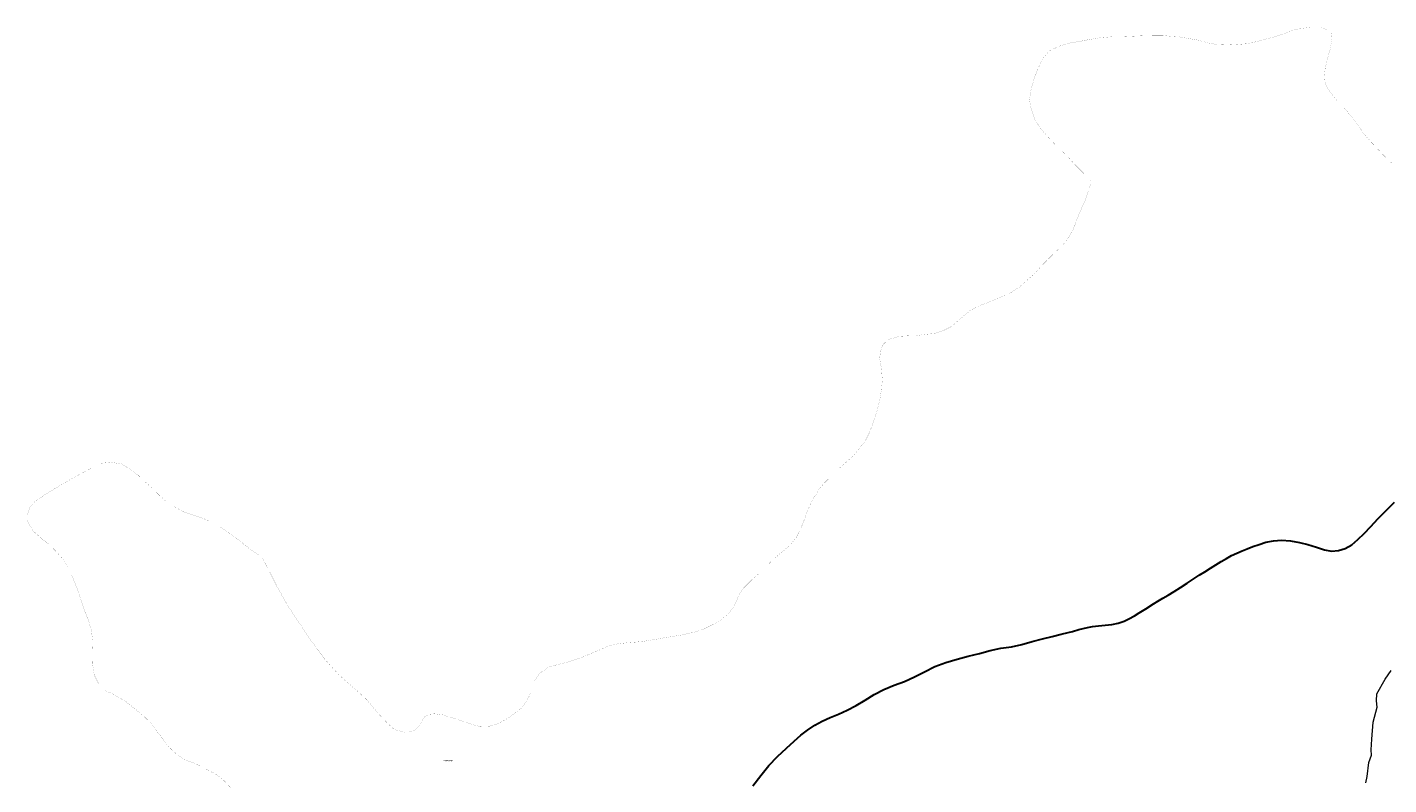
# Model space of a CAD drawing. Header units: metres. Extents: x 347609 to 778661, y 8548087 to 17156749.
# Tile 27 of 49: x 389090 to 390665, y 8579085 to 8579961. Entities that reach past the tile are written whole.
import ezdxf

# ---------------------------------------------------------------- set-up
doc = ezdxf.new("R2010")
doc.units = ezdxf.units.M
doc.linetypes.add('ACAD_ISO04W100', pattern=[30, 24, -3, 0, -3])
doc.layers.add('01. RIO', color=7, linetype='Continuous', lineweight=5, true_color=0x2776bb)
doc.layers.add('Red vial nacional', color=242, linetype='Continuous', lineweight=40)
doc.layers.add('Red vial vecinal', color=241, linetype='ACAD_ISO04W100', lineweight=30)
doc.layers.add('ZR_LIMA_PSAD56_A_WGS84', color=210, linetype='Continuous')
doc.styles.add('MtXpl_MS_Shell_Dlg_2', font='txt')

# ---------------------------------------------------------------- blocks, each defined once
blk = doc.blocks.new('REIORORI')
at = {"layer": '01. RIO', "color": 152, "lineweight": 15, "true_color": 0x2776bb, "flags": 128}
blk.add_lwpolyline([(390638, 8579087.3), (390639.7, 8579094.8), (390641.6, 8579110.8), (390644.6, 8579119.4), (390644.2, 8579125.6), (390645.1, 8579137.8), (390646.4, 8579157.6), (390651.3, 8579174.8), (390650.2, 8579182.4), (390650.6, 8579190.5), (390660.4, 8579207.2), (390667.5, 8579217.5)], dxfattribs=at)

msp = doc.modelspace()

# ---------------------------------------------------------------- linework, layer by layer
at = {"layer": 'Red vial nacional', "lineweight": 30, "transparency": 33554623}
msp.add_lwpolyline([(389929.4, 8579083.9), (389938.7, 8579095.8), (389948, 8579107.6), (389957.9, 8579118.1), (389968.1, 8579127.4), (389977.3, 8579135.6), (389984.9, 8579142.4), (389992.6, 8579148.5), (390000.9, 8579154.1), (390009.6, 8579158.8), (390018.6, 8579162.9), (390028.3, 8579166.8), (390038.5, 8579171.4), (390048.8, 8579176.9), (390059.2, 8579183.2), (390069.8, 8579189.5), (390081, 8579195.5), (390092.8, 8579200.3), (390104.7, 8579204.7), (390116.3, 8579210), (390127.9, 8579216), (390139.9, 8579221.8), (390152.5, 8579226.6), (390165.5, 8579230.6), (390178.5, 8579233.8), (390191.3, 8579237), (390203.7, 8579240.3), (390216.2, 8579243), (390228.4, 8579244.9), (390240.3, 8579247.3), (390252.2, 8579250.8), (390264.1, 8579254), (390275.6, 8579256.7), (390285.8, 8579259.2), (390293.9, 8579261.2), (390298.8, 8579262.5), (390306.4, 8579264.7), (390316.1, 8579267.2), (390322.1, 8579268.2), (390329, 8579268.9), (390336.6, 8579269.6), (390344.4, 8579270.6), (390351.8, 8579272.1), (390358.5, 8579274.3), (390364.1, 8579276.9), (390370.6, 8579280.5), (390376, 8579284), (390383.6, 8579288.8), (390392.4, 8579294.4), (390397.5, 8579297.5), (390403.3, 8579300.9), (390409.7, 8579304.6), (390416.6, 8579308.7), (390423.9, 8579313.3), (390431.5, 8579318.3), (390438.6, 8579323), (390445.4, 8579327.4), (390452.1, 8579331.6), (390458.5, 8579335.7), (390464.7, 8579339.7), (390470.8, 8579343.4), (390476.8, 8579347), (390482.7, 8579350.2), (390488.8, 8579353.1), (390495.1, 8579355.6), (390500.8, 8579358), (390507.3, 8579360.6), (390514.6, 8579363.2), (390522.5, 8579365.6), (390531.2, 8579367.3), (390540.6, 8579367.9), (390550.8, 8579367.3), (390561.2, 8579365.5), (390571.1, 8579362.9), (390581, 8579359.8), (390590.3, 8579356.9), (390598.5, 8579355.4), (390606.4, 8579355.9), (390614.3, 8579358.4), (390621.8, 8579362.8), (390628.9, 8579368.9), (390636.3, 8579375.8), (390643.9, 8579383.8), (390652.1, 8579392.7), (390661.2, 8579402.1), (390671.2, 8579411.9)], dxfattribs=at)
at = {"layer": 'Red vial vecinal', "lineweight": 15, "transparency": 33554687, "const_width": 0.1}
for points in [[(390668, 8579804), (390658.7, 8579812.9), (390650.2, 8579822), (390643.4, 8579829.1), (390636.4, 8579837.3), (390630, 8579846), (390621, 8579858), (390613, 8579868), (390606, 8579875), (390600, 8579882), (390592.6, 8579892.8), (390590.4, 8579899.3), (390590, 8579903.4), (390591.1, 8579913.8), (390594, 8579926), (390597, 8579936), (390599, 8579948), (390598.5, 8579953.7), (390594.6, 8579957.8), (390586, 8579961), (390575, 8579961), (390563.3, 8579959.7), (390552.4, 8579957.4), (390542.1, 8579953), (390533, 8579950), (390521.2, 8579947), (390511.7, 8579944.4), (390501, 8579942), (390488, 8579941), (390478, 8579940.5), (390466.9, 8579940.9), (390455, 8579943), (390445, 8579946), (390433, 8579948), (390422, 8579950), (390411.5, 8579950.7), (390403.3, 8579951.5), (390393.8, 8579951.5), (390383.2, 8579951.3), (390368.7, 8579950.7), (390357.1, 8579950.2), (390344, 8579950), (390331.4, 8579948.9), (390319, 8579947), (390309, 8579945), (390297, 8579943), (390285.4, 8579939.9), (390272.4, 8579933.8), (390264, 8579924), (390259, 8579913), (390255, 8579903), (390251, 8579889), (390249.2, 8579877.7), (390250.6, 8579868.3), (390255, 8579855), (390261, 8579845.5), (390268, 8579837), (390276.8, 8579827.6), (390286, 8579818.6), (390293, 8579812), (390302, 8579802), (390310, 8579794), (390318.8, 8579785.4), (390320.4, 8579782.8), (390320.4, 8579780.5), (390318.2, 8579774.4), (390314, 8579762), (390310, 8579753), (390306, 8579744), (390302.6, 8579734.7), (390298.6, 8579724.8), (390292.4, 8579714.5), (390286, 8579707.4), (390278, 8579700), (390270.2, 8579692.4), (390262.9, 8579684.9), (390255, 8579676), (390248, 8579670), (390238, 8579661), (390229.3, 8579655), (390221, 8579651), (390209.8, 8579646.2), (390199, 8579642), (390188.8, 8579638), (390180, 8579633), (390168, 8579623), (390159, 8579615), (390149, 8579610), (390140, 8579607), (390129, 8579606), (390118.6, 8579604.6), (390108.8, 8579604.3), (390098.9, 8579603.7), (390086, 8579600), (390079.9, 8579594.2), (390077, 8579587), (390076, 8579578), (390078, 8579567), (390079.1, 8579553.5), (390078, 8579541), (390075.9, 8579529.6), (390073, 8579518), (390068.8, 8579504.5), (390064, 8579492), (390060, 8579484), (390052.6, 8579473.7), (390045.9, 8579465.9), (390037.5, 8579458.4), (390028, 8579450), (390019, 8579441), (390012.4, 8579434.5), (390007, 8579428.3), (389998, 8579414), (389993, 8579403), (389989, 8579392), (389985, 8579382), (389979.4, 8579370.6), (389972.2, 8579362), (389961.5, 8579353), (389954.9, 8579347.4), (389946, 8579339), (389937, 8579330), (389928, 8579322), (389919, 8579313), (389913, 8579304), (389908.5, 8579293.2), (389902, 8579284), (389894, 8579277), (389884, 8579271), (389873.3, 8579265.6), (389862.6, 8579261.9), (389850, 8579259), (389837.9, 8579256.8), (389826, 8579255), (389815, 8579253), (389802.7, 8579251), (389793.9, 8579250.2), (389785, 8579249.5), (389774.5, 8579248.4), (389763, 8579246), (389752, 8579241), (389740, 8579236), (389729.3, 8579231.6), (389716.6, 8579227.4), (389705.5, 8579224.6), (389693, 8579221.3), (389683, 8579214), (389677, 8579205), (389672.8, 8579192.4), (389669.6, 8579185.1), (389663, 8579175), (389654.9, 8579168.4), (389644.8, 8579161.4), (389635.1, 8579156), (389625, 8579153), (389613.6, 8579152.6), (389604.7, 8579154.9), (389593, 8579159), (389581.6, 8579162.7), (389571, 8579166), (389561.2, 8579167.3), (389554, 8579166.6), (389549.8, 8579163.5), (389544.3, 8579154.7), (389541.5, 8579150.7), (389537.2, 8579147.7), (389531.9, 8579146.4), (389526.1, 8579146.1), (389515, 8579149), (389507.9, 8579155.4), (389496, 8579168), (389482.8, 8579183.8), (389473.2, 8579192.7), (389461.1, 8579203.1), (389450.6, 8579212.5), (389441.8, 8579222.2), (389434, 8579231), (389425, 8579243), (389418.8, 8579251.8), (389410, 8579265), (389403, 8579275), (389397, 8579284), (389389, 8579297), (389379, 8579315), (389373, 8579327), (389364.3, 8579343.8), (389361.7, 8579347.5), (389358, 8579351), (389349, 8579357), (389340.7, 8579363.6), (389331, 8579371), (389321.4, 8579378.3), (389313, 8579384), (389301, 8579390), (389292, 8579394), (389282, 8579397.3), (389271, 8579401), (389260, 8579407), (389251, 8579413), (389243, 8579420), (389235.8, 8579427.5), (389226.9, 8579435.3), (389218.5, 8579443.4), (389209.2, 8579450.2), (389199.3, 8579456.3), (389187.1, 8579458), (389176, 8579457), (389166, 8579452), (389149, 8579443), (389140, 8579438), (389130.8, 8579432.6), (389120.7, 8579426.8), (389112, 8579421.2), (389101.4, 8579414.4), (389096.7, 8579410.5), (389093.6, 8579405.9), (389090.7, 8579397.2), (389090.6, 8579394.8)], [(389090.6, 8579394.8), (389090.5, 8579392.2), (389091.8, 8579387.1), (389098, 8579378), (389107, 8579370), (389115, 8579364), (389122.7, 8579356.2), (389131, 8579347), (389137, 8579337), (389142, 8579327), (389146, 8579318), (389149, 8579309.4), (389152.9, 8579298.4), (389157, 8579286), (389161, 8579276), (389164.8, 8579263), (389166.2, 8579250.6), (389165.6, 8579235.2), (389166, 8579225), (389168, 8579212), (389173, 8579202), (389181, 8579194), (389192, 8579189), (389205, 8579181), (389215, 8579173), (389224, 8579165.7), (389232, 8579158), (389239.4, 8579148.2), (389245.5, 8579140.6), (389252, 8579132), (389256.6, 8579126.6), (389261, 8579122.6), (389265, 8579119), (389270.8, 8579115.3), (389275.4, 8579113.3), (389286.1, 8579109.1), (389298, 8579103), (389311, 8579096), (389318, 8579090), (389325.1, 8579082.4)], [(389090.6, 8579394.8), (389090.5, 8579392.2), (389091.8, 8579387.1), (389098, 8579378), (389107, 8579370), (389115, 8579364), (389122.7, 8579356.2), (389131, 8579347), (389137, 8579337), (389142, 8579327), (389146, 8579318), (389149, 8579309.4), (389152.9, 8579298.4), (389157, 8579286), (389161, 8579276), (389164.8, 8579263), (389166.2, 8579250.6), (389165.6, 8579235.2), (389166, 8579225), (389168, 8579212), (389173, 8579202), (389181, 8579194), (389192, 8579189), (389205, 8579181), (389215, 8579173), (389224, 8579165.7), (389232, 8579158), (389239.4, 8579148.2), (389245.5, 8579140.6), (389252, 8579132), (389256.6, 8579126.6), (389261, 8579122.6), (389265, 8579119), (389270.8, 8579115.3), (389275.4, 8579113.3), (389286.1, 8579109.1), (389298, 8579103), (389311, 8579096), (389318, 8579090), (389325.1, 8579082.4)]]:
    msp.add_lwpolyline(points, dxfattribs=at)

# ---------------------------------------------------------------- block references
msp.add_blockref('REIORORI', (0, 0))

# ---------------------------------------------------------------- texts
at = {"layer": 'ZR_LIMA_PSAD56_A_WGS84', "color": 0, "style": 'MtXpl_MS_Shell_Dlg_2'}
msp.add_text('P17067910', height=1.5, dxfattribs=at).set_placement((389571.7, 8579112.3))

doc.saveas('drawing.dxf')
